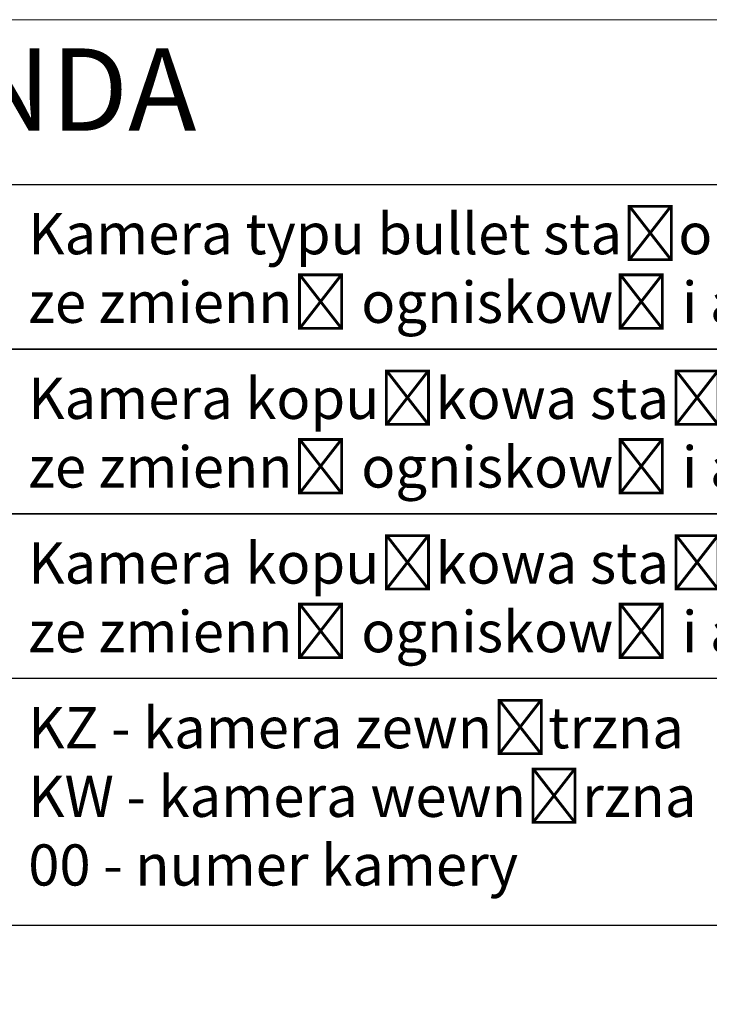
# Model space of a CAD drawing. Header units: millimetres. Extents: x 3585 to 3995, y 1397 to 1684.
# Tile 25 of 26: x 3945 to 3970, y 1648 to 1684. Entities that reach past the tile are written whole.
import ezdxf

# ---------------------------------------------------------------- set-up
doc = ezdxf.new("R2010")
doc.units = ezdxf.units.MM
doc.layers.add('#elektryczne', color=7, linetype='Continuous', lineweight=20)
doc.layers.add('EB_opis', color=7, linetype='Continuous')
doc.styles.add('ARIAL', font='arial.ttf')

# ---------------------------------------------------------------- blocks, each defined once
blk = doc.blocks.new('opis tabela 55324266')
at = {"layer": 'EB_opis', "linetype": 'Continuous'}
for p, q in [((-89925323.82, -54747727.19), (-89924823.82, -54747727.19)), ((-89924823.82, -54747787.19), (-89925323.82, -54747787.19))]:
    blk.add_line(p, q, dxfattribs=at)

msp = doc.modelspace()

# ---------------------------------------------------------------- linework, layer by layer
at = {"layer": '#elektryczne'}
msp.add_lwpolyline([(3584.655, 1396.928), (3584.655, 1683.928), (3994.655, 1683.928), (3994.655, 1396.928)], close=True, dxfattribs=at)
at = {"layer": 'EB_opis', "linetype": 'Continuous'}
msp.add_line((3994.655, 1650.928), (3944.655, 1650.928), dxfattribs=at)

# ---------------------------------------------------------------- block references
at = {"layer": 'EB_opis', "linetype": 'Continuous', "xscale": 0.1, "yscale": 0.1, "zscale": 0.1}
for p in [(8996477.037, 5476450.647), (8996477.037, 5476444.647), (8996477.037, 5476438.647)]:
    msp.add_blockref('opis tabela 55324266', p, dxfattribs=at)

# ---------------------------------------------------------------- texts
at = {"layer": 'EB_opis', "linetype": 'Continuous', "attachment_point": 1, "style": 'ARIAL'}
for s, insert, char_height in [('LEGENDA', (3933.349, 1682.881), 3), ('Kamera typu bullet stałopozycyjna 4 Mpx\\Pze zmienną ogniskową i autofokusem', (3945.349, 1676.881), 1.5), ('Kamera kopułkowa stałopozycyjna 8 Mpx\\Pze zmienną ogniskową i autofokusem', (3945.349, 1670.881), 1.5), ('Kamera kopułkowa stałopozycyjna 4 Mpx\\Pze zmienną ogniskową i autofokusem', (3945.349, 1664.881), 1.5), ('{\\fArial Narrow|b0|i0|c238|p39;\\C0;KZ - kamera zewnętrzna\\PKW - kamera wewnęrzna\\P00 - numer kamery}', (3945.349, 1658.881), 1.5)]:
    msp.add_mtext_dynamic_manual_height_columns(s, width=48.43485, gutter_width=0.1, heights=[0], dxfattribs=dict(at, insert=insert, char_height=char_height))

doc.saveas('drawing.dxf')
